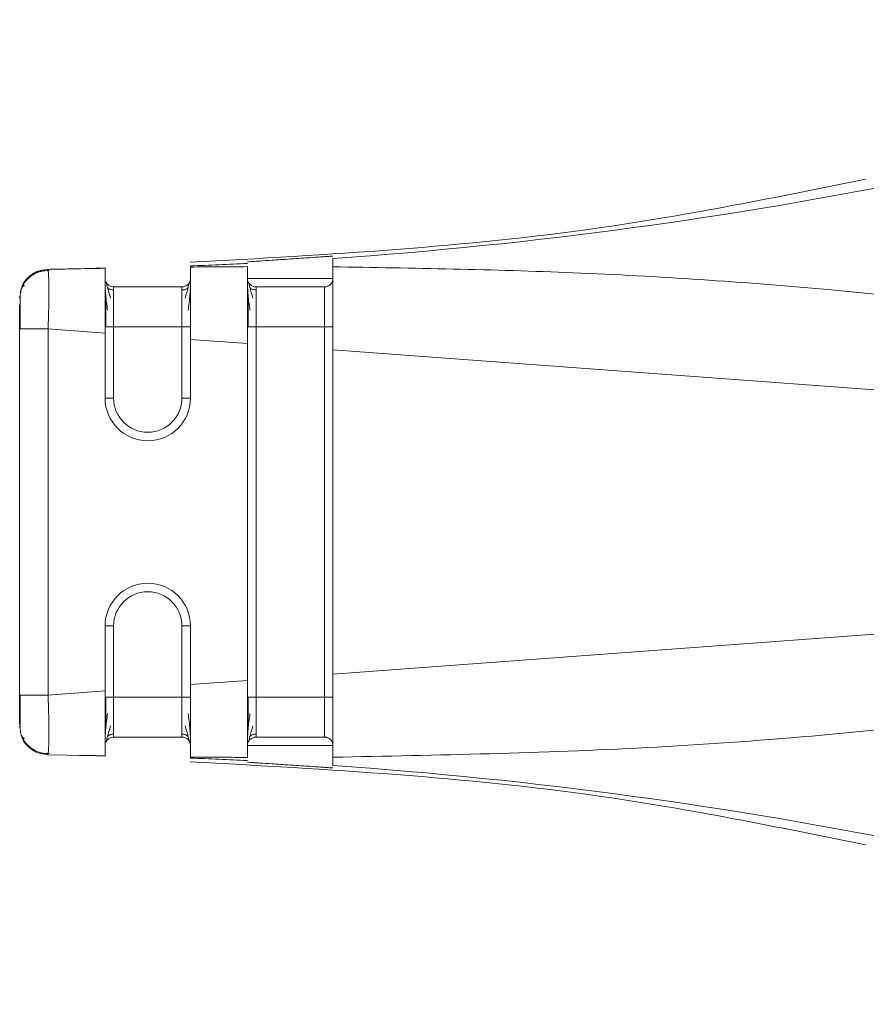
# Model space of a CAD drawing. Header units: millimetres. Extents: x -447 to 1924, y -61 to 422.
# Tile 32 of 59: x 614 to 629, y 153 to 171. Entities that reach past the tile are written whole.
import ezdxf

# ---------------------------------------------------------------- set-up
doc = ezdxf.new("R2010")
doc.units = ezdxf.units.MM

# ---------------------------------------------------------------- blocks, each defined once
blk = doc.blocks.new('Drawing View2')
at = {"color": 7, "linetype": 'Continuous', "lineweight": 18}
for p, q in [((121.38, -12.524), (121.38, -12.671)), ((116.371, -12.716), (117.38, -12.697)), ((116.371, -12.716), (117.38, -12.697)), ((116.379, -12.737), (116.371, -12.716)), ((116.371, -12.716), (116.371, -12.716)), ((116.371, -12.716), (116.379, -12.736)), ((116.396, -12.716), (116.892, -12.705)), ((117.386, -12.692), (116.89, -12.705)), ((116.904, -12.705), (116.931, -12.704)), ((115.88, -13.216), (115.898, -13.123)), ((115.88, -13.216), (115.898, -13.123)), ((117.53, -13.025), (118.73, -13.025)), ((117.53, -13.025), (117.53, -13.025)), ((117.53, -13.025), (118.73, -13.025)), ((118.73, -13.025), (118.73, -13.025)), ((120.03, -13.025), (121.23, -13.025)), ((120.03, -13.025), (120.03, -13.025)), ((121.23, -13.025), (121.23, -13.025)), ((115.889, -13.171), (115.889, -13.216)), ((115.88, -20.19), (115.88, -13.761)), ((116.38, -13.761), (117.38, -13.835)), ((116.38, -20.19), (116.38, -13.761)), ((117.53, -13.724), (117.53, -14.975)), ((117.53, -13.724), (118.73, -13.724)), ((118.73, -14.975), (118.73, -13.724)), ((120.03, -13.724), (120.03, -20.227)), ((120.03, -13.724), (121.23, -13.724)), ((121.23, -20.227), (121.23, -13.724)), ((117.38, -14.975), (117.38, -13.835)), ((118.88, -14.975), (118.88, -13.946)), ((118.88, -13.946), (119.88, -14.019)), ((119.88, -19.931), (119.88, -14.019)), ((121.38, -14.13), (136.575, -15.254)), ((121.38, -19.82), (121.38, -14.13)), ((121.38, -19.82), (136.575, -18.697)), ((117.38, -20.116), (117.38, -18.975)), ((117.53, -18.975), (117.53, -20.227)), ((118.73, -20.227), (118.73, -18.975)), ((118.88, -20.005), (118.88, -18.975)), ((118.88, -20.005), (119.88, -19.931)), ((115.88, -20.19), (115.898, -20.19)), ((116.38, -20.19), (117.38, -20.116)), ((117.53, -20.227), (118.73, -20.227)), ((120.03, -20.227), (121.23, -20.227)), ((115.88, -20.734), (115.898, -20.827)), ((117.53, -20.925), (118.73, -20.925)), ((120.03, -20.925), (121.23, -20.925)), ((116.379, -21.213), (116.371, -21.234)), ((116.371, -21.234), (116.379, -21.214)), ((116.371, -21.234), (117.38, -21.253)), ((116.89, -21.245), (117.386, -21.258))]:
    blk.add_line(p, q, dxfattribs=at)
at = {"color": 7, "linetype": 'Continuous', "lineweight": 18, "flags": 128}
for points in [[(121.38, -12.875), (121.323, -12.875), (121.161, -12.875), (120.917, -12.875), (120.63, -12.875), (120.343, -12.875), (120.1, -12.875), (119.937, -12.875), (119.88, -12.875)], [(121.23, -13.025), (121.184, -13.025), (121.054, -13.025), (120.86, -13.025), (120.63, -13.025), (120.401, -13.025), (120.206, -13.025), (120.076, -13.025), (120.03, -13.025)], [(117.38, -13.724), (117.383, -13.724), (117.392, -13.724), (117.405, -13.724), (117.424, -13.724), (117.447, -13.724), (117.473, -13.724), (117.501, -13.724), (117.53, -13.724)], [(119.88, -13.724), (119.883, -13.724), (119.892, -13.724), (119.905, -13.724), (119.924, -13.724), (119.947, -13.724), (119.973, -13.724), (120.001, -13.724), (120.03, -13.724)], [(117.38, -14.975), (117.383, -14.975), (117.392, -14.975), (117.405, -14.975), (117.424, -14.975), (117.447, -14.975), (117.473, -14.975), (117.501, -14.975), (117.53, -14.975)], [(118.88, -14.975), (118.877, -14.975), (118.869, -14.975), (118.855, -14.975), (118.836, -14.975), (118.814, -14.975), (118.788, -14.975), (118.759, -14.975), (118.73, -14.975)], [(117.38, -18.975), (117.383, -18.975), (117.392, -18.975), (117.405, -18.975), (117.424, -18.975), (117.447, -18.975), (117.473, -18.975), (117.501, -18.975), (117.53, -18.975)], [(118.88, -18.975), (118.877, -18.975), (118.869, -18.975), (118.855, -18.975), (118.836, -18.975), (118.814, -18.975), (118.788, -18.975), (118.759, -18.975), (118.73, -18.975)], [(117.38, -20.227), (117.383, -20.227), (117.392, -20.227), (117.405, -20.227), (117.424, -20.227), (117.447, -20.227), (117.473, -20.227), (117.501, -20.227), (117.53, -20.227)], [(119.88, -20.227), (119.883, -20.227), (119.892, -20.227), (119.905, -20.227), (119.924, -20.227), (119.947, -20.227), (119.973, -20.227), (120.001, -20.227), (120.03, -20.227)], [(119.88, -21.075), (119.937, -21.075), (120.1, -21.075), (120.343, -21.075), (120.63, -21.075), (120.917, -21.075), (121.161, -21.075), (121.323, -21.075), (121.38, -21.075)]]:
    blk.add_lwpolyline(points, dxfattribs=at)
at = {"color": 7, "linetype": 'Continuous', "lineweight": 18}
for centre, radius, start, end in [((115.921, 66.883), 79.595, 273.93271, 289.08989), ((115.955, 66.602), 79.312, 272.114, 272.83709), ((117.53, -12.875), 0.15, 202.2311, 270), ((117.53, -12.875), 0.15, 202.1624, 270), ((120.03, -12.875), 0.15, 179.9972, 270), ((120.03, -12.875), 0.15, 196.9966, 270), ((121.23, -12.875), 0.15, 270, 0), ((118.13, -14.975), 0.75, 180, 0), ((118.13, -14.975), 0.75, 180, 0), ((118.13, -14.975), 0.6, 180, 0), ((118.13, -18.975), 0.75, 0, 180), ((118.13, -18.975), 0.75, 0, 180), ((118.13, -18.975), 0.6, 0, 180), ((117.53, -21.075), 0.15, 90, 157.54), ((120.03, -21.075), 0.15, 90, 180), ((121.23, -21.075), 0.15, 0, 90), ((115.956, -100.551), 79.311, 87.16361, 87.88671), ((115.922, -100.833), 79.595, 70.91073, 86.068)]:
    blk.add_arc(centre, radius, start, end, dxfattribs=at)
for points, knots in [([(130.734, -11.133), (129.19, -11.446), (125.278, -12.24), (121.29, -12.459), (118.876, -12.592)], [0, 0, 0, 0, 0.3947239, 1, 1, 1, 1]), ([(121.38, -12.484), (121.37, -12.485), (121.355, -12.485), (121.262, -12.491), (121.15, -12.499), (121.001, -12.51), (120.819, -12.522), (120.643, -12.534), (120.468, -12.546), (120.281, -12.558), (120.121, -12.569), (120.003, -12.576), (119.907, -12.582), (119.891, -12.584), (119.88, -12.585)], [0, 0, 0, 0, 0.1201084, 0.1833772, 0.2486222, 0.3470379, 0.4156022, 0.4969406, 0.5713599, 0.6382175, 0.7488006, 0.8134106, 0.8769066, 1, 1, 1, 1]), ([(115.898, -13.123), (115.903, -13.091), (115.916, -12.994), (116.017, -12.858), (116.177, -12.742), (116.306, -12.725), (116.371, -12.716)], [0, 0, 0, 0, 0.145365, 0.430243, 0.715122, 1, 1, 1, 1]), ([(115.912, -13.056), (115.913, -13.046), (115.926, -12.973), (116.019, -12.859), (116.176, -12.741), (116.306, -12.724), (116.371, -12.716)], [0, 0, 0, 0, 0.04897, 0.36598, 0.68299, 1, 1, 1, 1]), ([(116.398, -12.735), (116.351, -12.738), (116.251, -12.742), (116.11, -12.805), (115.987, -12.906), (115.939, -12.999), (115.915, -13.045)], [0, 0, 0, 0, 0.232612, 0.484175, 0.74422, 1, 1, 1, 1]), ([(116.398, -12.736), (116.351, -12.738), (116.251, -12.743), (116.11, -12.805), (115.987, -12.906), (115.939, -12.999), (115.915, -13.046)], [0, 0, 0, 0, 0.232612, 0.484175, 0.74422, 1, 1, 1, 1]), ([(116.38, -13.761), (116.384, -13.622), (116.393, -13.349), (116.394, -13.003), (116.388, -12.819), (116.382, -12.744), (116.379, -12.737), (116.379, -12.737)], [0, 0, 0, 0, 0.2895367, 0.5693094, 0.844608, 0.9900999, 1, 1, 1, 1]), ([(117.38, -12.697), (117.08, -12.703), (116.482, -12.714), (116.361, -12.716), (116.645, -12.711), (117.135, -12.702), (117.38, -12.697)], [0, 0, 0, 0, 0.2802402, 0.559855, 0.7796013, 1, 1, 1, 1]), ([(116.912, -12.705), (116.914, -12.705), (116.918, -12.705), (117.236, -12.7), (117.38, -12.697)], [0, 0, 0, 0, 0.545182, 1, 1, 1, 1]), ([(117.38, -12.697), (117.38, -12.713), (117.38, -12.743), (117.38, -13.013), (117.38, -13.384), (117.38, -13.684), (117.38, -13.835)], [0, 0, 0, 0, 0.250255, 0.500093, 0.749776, 1, 1, 1, 1]), ([(118.88, -12.656), (118.88, -12.658), (118.88, -12.66), (118.88, -12.671), (118.88, -12.676)], [0, 0, 0, 0, 0.5536399, 1, 1, 1, 1]), ([(119.88, -12.669), (119.692, -12.67), (119.359, -12.671), (119.026, -12.674), (118.88, -12.676)], [0, 0, 0, 0, 0.563222, 1, 1, 1, 1]), ([(118.88, -12.676), (118.88, -12.709), (118.88, -12.773), (118.88, -13.071), (118.88, -13.471), (118.88, -13.785), (118.88, -13.946)], [0, 0, 0, 0, 0.2568574, 0.4994269, 0.7447768, 1, 1, 1, 1]), ([(119.88, -12.669), (119.88, -12.71), (119.88, -12.794), (119.88, -13.114), (119.88, -13.535), (119.88, -13.858), (119.88, -14.019)], [0, 0, 0, 0, 0.249034, 0.499186, 0.749184, 1, 1, 1, 1]), ([(136.575, -15.254), (137.101, -15.19), (137.738, -15.113), (138.418, -14.924), (138.599, -14.847), (138.676, -14.789), (138.703, -14.76), (138.719, -14.732), (138.728, -14.701), (138.724, -14.665), (138.703, -14.626), (138.666, -14.585), (138.571, -14.514), (138.374, -14.42), (137.887, -14.251), (136.917, -14.014), (135.203, -13.692), (132.842, -13.352), (129.543, -13.001), (125.689, -12.743), (122.787, -12.695), (121.38, -12.671)], [0, 0, 0, 0, 0.079633, 0.096416, 0.106506, 0.108989, 0.110947, 0.112535, 0.113904, 0.115836, 0.117972, 0.120667, 0.124353, 0.135955, 0.15357, 0.20236, 0.286651, 0.417176, 0.562519, 0.787792, 1, 1, 1, 1]), ([(121.38, -12.671), (121.38, -12.726), (121.38, -12.835), (121.38, -13.074), (121.38, -13.191)], [0, 0, 0, 0, 0.5095325, 1, 1, 1, 1]), ([(117.38, -12.94), (117.381, -12.972), (117.381, -13.034), (117.389, -13.158), (117.403, -13.292), (117.417, -13.388), (117.424, -13.435)], [0, 0, 0, 0, 0.262057, 0.516005, 0.761874, 1, 1, 1, 1]), ([(117.474, -13.219), (117.456, -13.153), (117.429, -13.051), (117.403, -12.965), (117.395, -12.943), (117.391, -12.931)], [0, 0, 0, 0, 0.4851544, 0.7386231, 1, 1, 1, 1]), ([(118.869, -12.931), (118.865, -12.943), (118.857, -12.965), (118.831, -13.052), (118.804, -13.154), (118.786, -13.222)], [0, 0, 0, 0, 0.261424, 0.514828, 1, 1, 1, 1]), ([(118.837, -13.44), (118.844, -13.392), (118.858, -13.296), (118.871, -13.161), (118.879, -13.037), (118.88, -12.974), (118.88, -12.942)], [0, 0, 0, 0, 0.238194, 0.484055, 0.738008, 1, 1, 1, 1]), ([(119.88, -12.94), (119.881, -12.972), (119.881, -13.034), (119.889, -13.158), (119.903, -13.292), (119.917, -13.388), (119.924, -13.435)], [0, 0, 0, 0, 0.262057, 0.516005, 0.761874, 1, 1, 1, 1]), ([(119.974, -13.219), (119.956, -13.153), (119.929, -13.051), (119.903, -12.965), (119.895, -12.943), (119.891, -12.931)], [0, 0, 0, 0, 0.485154, 0.738623, 1, 1, 1, 1]), ([(115.963, -13.002), (115.945, -13.012), (115.913, -13.031), (115.896, -13.095), (115.888, -13.125)], [0, 0, 0, 0, 0.524709, 1, 1, 1, 1]), ([(117.53, -13.078), (117.521, -13.077), (117.502, -13.076), (117.474, -13.069), (117.447, -13.056), (117.431, -13.044), (117.424, -13.037)], [0, 0, 0, 0, 0.2330034, 0.4800218, 0.737313, 1, 1, 1, 1]), ([(117.53, -13.025), (117.53, -13.036), (117.53, -13.057), (117.53, -13.218), (117.53, -13.449), (117.53, -13.632), (117.53, -13.724)], [0, 0, 0, 0, 0.250957, 0.500564, 0.749846, 1, 1, 1, 1]), ([(118.73, -13.724), (118.73, -13.632), (118.73, -13.449), (118.73, -13.218), (118.73, -13.057), (118.73, -13.036), (118.73, -13.025)], [0, 0, 0, 0, 0.250154, 0.4994363, 0.7490432, 1, 1, 1, 1]), ([(118.837, -13.038), (118.829, -13.044), (118.814, -13.057), (118.786, -13.069), (118.758, -13.077), (118.739, -13.078), (118.73, -13.078)], [0, 0, 0, 0, 0.262685, 0.519976, 0.766996, 1, 1, 1, 1]), ([(120.03, -13.078), (120.021, -13.077), (120.002, -13.076), (119.974, -13.069), (119.947, -13.056), (119.931, -13.044), (119.924, -13.037)], [0, 0, 0, 0, 0.2330034, 0.4800218, 0.737313, 1, 1, 1, 1]), ([(120.03, -13.025), (120.03, -13.036), (120.03, -13.057), (120.03, -13.218), (120.03, -13.449), (120.03, -13.632), (120.03, -13.724)], [0, 0, 0, 0, 0.250957, 0.500564, 0.749846, 1, 1, 1, 1]), ([(121.23, -13.724), (121.23, -13.632), (121.23, -13.449), (121.23, -13.218), (121.23, -13.057), (121.23, -13.036), (121.23, -13.025)], [0, 0, 0, 0, 0.250154, 0.499436, 0.749043, 1, 1, 1, 1]), ([(115.889, -13.171), (115.889, -13.198), (115.889, -13.239), (115.889, -13.312), (115.889, -13.336)], [0, 0, 0, 0, 0.674154, 1, 1, 1, 1]), ([(117.391, -13.16), (117.391, -13.199), (117.391, -13.276), (117.391, -13.416), (117.391, -13.567), (117.391, -13.671), (117.391, -13.724)], [0, 0, 0, 0, 0.2499597, 0.4998713, 0.7499197, 1, 1, 1, 1]), ([(119.891, -13.16), (119.891, -13.199), (119.891, -13.276), (119.891, -13.416), (119.891, -13.567), (119.891, -13.671), (119.891, -13.724)], [0, 0, 0, 0, 0.24996, 0.499871, 0.74992, 1, 1, 1, 1]), ([(121.38, -13.191), (121.38, -13.33), (121.38, -13.615), (121.38, -13.956), (121.38, -14.13)], [0, 0, 0, 0, 0.489594, 1, 1, 1, 1]), ([(115.88, -13.761), (115.88, -13.68), (115.88, -13.518), (115.88, -13.4), (115.88, -13.341)], [0, 0, 0, 0, 0.4989543, 1, 1, 1, 1]), ([(115.889, -13.336), (115.889, -13.359), (115.889, -13.427), (115.889, -13.578), (115.888, -13.704), (115.888, -13.767)], [0, 0, 0, 0, 0.205255, 0.602522, 1, 1, 1, 1]), ([(121.38, -21.279), (123.218, -21.243), (126.994, -21.169), (131.678, -20.758), (135.118, -20.275), (136.958, -19.929), (137.987, -19.674), (138.465, -19.492), (138.638, -19.395), (138.706, -19.322), (138.727, -19.278), (138.727, -19.234), (138.706, -19.193), (138.667, -19.153), (138.606, -19.112), (138.456, -19.039), (138.111, -18.937), (137.458, -18.81), (136.909, -18.74), (136.575, -18.697)], [0, 0, 0, 0, 0.277154, 0.569443, 0.709641, 0.801655, 0.852576, 0.869317, 0.879228, 0.882226, 0.884534, 0.88657, 0.888768, 0.891501, 0.895083, 0.899771, 0.916625, 0.949186, 1, 1, 1, 1]), ([(121.38, -19.82), (121.38, -19.996), (121.38, -20.339), (121.38, -20.625), (121.38, -20.766)], [0, 0, 0, 0, 0.510317, 1, 1, 1, 1]), ([(118.88, -20.005), (118.88, -20.165), (118.88, -20.48), (118.88, -20.88), (118.88, -21.178), (118.88, -21.242), (118.88, -21.275)], [0, 0, 0, 0, 0.255216, 0.500584, 0.743135, 1, 1, 1, 1]), ([(119.88, -19.931), (119.88, -20.093), (119.88, -20.415), (119.88, -20.837), (119.88, -21.157), (119.88, -21.24), (119.88, -21.282)], [0, 0, 0, 0, 0.250822, 0.500825, 0.750972, 1, 1, 1, 1]), ([(115.88, -20.702), (115.88, -20.697), (115.88, -20.679), (115.88, -20.556), (115.88, -20.379), (115.88, -20.253), (115.88, -20.19)], [0, 0, 0, 0, 0.124515, 0.464868, 0.733493, 1, 1, 1, 1]), ([(115.888, -20.183), (115.888, -20.246), (115.889, -20.372), (115.889, -20.523), (115.889, -20.591), (115.889, -20.614)], [0, 0, 0, 0, 0.397478, 0.794745, 1, 1, 1, 1]), ([(115.888, -20.184), (115.888, -20.247), (115.889, -20.372), (115.889, -20.508), (115.889, -20.565), (115.889, -20.577)], [0, 0, 0, 0, 0.445553, 0.890853, 1, 1, 1, 1]), ([(115.898, -20.19), (115.903, -20.19), (115.916, -20.19), (116.02, -20.19), (116.183, -20.19), (116.315, -20.19), (116.38, -20.19)], [0, 0, 0, 0, 0.152691, 0.435127, 0.717564, 1, 1, 1, 1]), ([(116.379, -21.214), (116.379, -21.213), (116.382, -21.206), (116.388, -21.132), (116.394, -20.948), (116.393, -20.661), (116.387, -20.399), (116.382, -20.26), (116.38, -20.19)], [0, 0, 0, 0, 0.009725, 0.155004, 0.430002, 0.709353, 0.853403, 1, 1, 1, 1]), ([(117.38, -20.116), (117.38, -20.266), (117.38, -20.566), (117.38, -20.938), (117.38, -21.207), (117.38, -21.238), (117.38, -21.253)], [0, 0, 0, 0, 0.250098, 0.499887, 0.749619, 1, 1, 1, 1]), ([(117.391, -20.219), (117.391, -20.272), (117.391, -20.378), (117.391, -20.529), (117.391, -20.671), (117.391, -20.749), (117.391, -20.789)], [0, 0, 0, 0, 0.250249, 0.500316, 0.750202, 1, 1, 1, 1]), ([(117.53, -20.227), (117.53, -20.319), (117.53, -20.502), (117.53, -20.733), (117.53, -20.894), (117.53, -20.915), (117.53, -20.925)], [0, 0, 0, 0, 0.250154, 0.499436, 0.749043, 1, 1, 1, 1]), ([(118.73, -20.925), (118.73, -20.915), (118.73, -20.894), (118.73, -20.733), (118.73, -20.502), (118.73, -20.319), (118.73, -20.227)], [0, 0, 0, 0, 0.250957, 0.500564, 0.749846, 1, 1, 1, 1]), ([(119.891, -20.219), (119.891, -20.272), (119.891, -20.378), (119.891, -20.529), (119.891, -20.671), (119.891, -20.749), (119.891, -20.789)], [0, 0, 0, 0, 0.250249, 0.500316, 0.750202, 1, 1, 1, 1]), ([(120.03, -20.227), (120.03, -20.319), (120.03, -20.502), (120.03, -20.733), (120.03, -20.894), (120.03, -20.915), (120.03, -20.925)], [0, 0, 0, 0, 0.250154, 0.499436, 0.749043, 1, 1, 1, 1]), ([(121.23, -20.925), (121.23, -20.915), (121.23, -20.894), (121.23, -20.733), (121.23, -20.502), (121.23, -20.319), (121.23, -20.227)], [0, 0, 0, 0, 0.250957, 0.500564, 0.749846, 1, 1, 1, 1]), ([(117.424, -20.511), (117.417, -20.559), (117.403, -20.657), (117.389, -20.792), (117.381, -20.917), (117.381, -20.98), (117.38, -21.012)], [0, 0, 0, 0, 0.238318, 0.484229, 0.738103, 1, 1, 1, 1]), ([(118.88, -21.012), (118.88, -20.98), (118.879, -20.918), (118.871, -20.793), (118.858, -20.657), (118.844, -20.559), (118.837, -20.511)], [0, 0, 0, 0, 0.261912, 0.51579, 0.761682, 1, 1, 1, 1]), ([(119.924, -20.511), (119.917, -20.559), (119.903, -20.657), (119.889, -20.792), (119.881, -20.917), (119.881, -20.98), (119.88, -21.012)], [0, 0, 0, 0, 0.238318, 0.484229, 0.738103, 1, 1, 1, 1]), ([(115.889, -20.577), (115.889, -20.614), (115.889, -20.702), (115.889, -20.751), (115.889, -20.779)], [0, 0, 0, 0, 0.4300266, 1, 1, 1, 1]), ([(117.391, -21.02), (117.395, -21.009), (117.403, -20.986), (117.429, -20.899), (117.456, -20.796), (117.474, -20.729)], [0, 0, 0, 0, 0.261307, 0.514798, 1, 1, 1, 1]), ([(118.786, -20.729), (118.804, -20.796), (118.832, -20.899), (118.857, -20.986), (118.866, -21.009), (118.87, -21.02)], [0, 0, 0, 0, 0.48507, 0.738518, 1, 1, 1, 1]), ([(119.891, -21.02), (119.895, -21.009), (119.903, -20.986), (119.929, -20.899), (119.956, -20.796), (119.974, -20.729)], [0, 0, 0, 0, 0.261307, 0.514798, 1, 1, 1, 1]), ([(115.888, -20.825), (115.896, -20.855), (115.913, -20.919), (115.945, -20.939), (115.963, -20.949)], [0, 0, 0, 0, 0.475345, 1, 1, 1, 1]), ([(115.912, -20.894), (115.913, -20.904), (115.926, -20.977), (116.019, -21.091), (116.176, -21.209), (116.306, -21.226), (116.371, -21.234)], [0, 0, 0, 0, 0.049019, 0.366012, 0.683006, 1, 1, 1, 1]), ([(115.915, -20.905), (115.939, -20.951), (115.987, -21.044), (116.11, -21.145), (116.251, -21.208), (116.351, -21.213), (116.398, -21.215)], [0, 0, 0, 0, 0.2557803, 0.5158251, 0.7673882, 1, 1, 1, 1]), ([(117.424, -20.913), (117.431, -20.906), (117.447, -20.894), (117.474, -20.881), (117.502, -20.874), (117.521, -20.873), (117.53, -20.872)], [0, 0, 0, 0, 0.2626859, 0.5199769, 0.766996, 1, 1, 1, 1]), ([(118.73, -20.872), (118.739, -20.873), (118.758, -20.874), (118.786, -20.881), (118.814, -20.894), (118.829, -20.906), (118.837, -20.913)], [0, 0, 0, 0, 0.233001, 0.48002, 0.737312, 1, 1, 1, 1]), ([(119.924, -20.913), (119.931, -20.906), (119.947, -20.894), (119.974, -20.881), (120.002, -20.874), (120.021, -20.873), (120.03, -20.872)], [0, 0, 0, 0, 0.262686, 0.519977, 0.766996, 1, 1, 1, 1]), ([(121.38, -20.766), (121.38, -20.881), (121.38, -21.117), (121.38, -21.225), (121.38, -21.279)], [0, 0, 0, 0, 0.490542, 1, 1, 1, 1]), ([(121.339, -20.973), (121.338, -20.972), (121.326, -20.954), (121.288, -20.933), (121.249, -20.928), (121.23, -20.925)], [0, 0, 0, 0, 0.037139, 0.518569, 1, 1, 1, 1]), ([(117.38, -21.253), (117.24, -21.251), (116.932, -21.245), (116.931, -21.246), (116.931, -21.246)], [0, 0, 0, 0, 0.452475, 1, 1, 1, 1]), ([(118.876, -21.358), (121.29, -21.491), (125.278, -21.71), (129.19, -22.504), (130.734, -22.817)], [0, 0, 0, 0, 0.605271, 1, 1, 1, 1]), ([(118.88, -21.275), (119.066, -21.277), (119.399, -21.28), (119.732, -21.281), (119.88, -21.282)], [0, 0, 0, 0, 0.556487, 1, 1, 1, 1]), ([(118.88, -21.275), (118.88, -21.281), (118.88, -21.291), (118.88, -21.293), (118.88, -21.294)], [0, 0, 0, 0, 0.566355, 1, 1, 1, 1]), ([(119.88, -21.366), (119.891, -21.367), (119.907, -21.368), (120.003, -21.374), (120.121, -21.382), (120.281, -21.392), (120.468, -21.404), (120.643, -21.416), (120.819, -21.428), (121.001, -21.44), (121.15, -21.451), (121.262, -21.459), (121.355, -21.465), (121.37, -21.466), (121.38, -21.466)], [0, 0, 0, 0, 0.1230822, 0.1865796, 0.2511956, 0.3617643, 0.4286263, 0.5030579, 0.5843911, 0.6529546, 0.7513815, 0.8166193, 0.8798852, 1, 1, 1, 1]), ([(121.38, -21.279), (121.38, -21.325), (121.38, -21.405), (121.38, -21.42), (121.38, -21.426)], [0, 0, 0, 0, 0.576678, 1, 1, 1, 1])]:
    blk.add_open_spline(points, degree=3, knots=knots, dxfattribs=at)
for points in [[(118.88, -12.875), (118.878, -12.895), (118.873, -12.934), (118.839, -12.984), (118.789, -13.018), (118.75, -13.023), (118.73, -13.025)], [(118.88, -12.875), (118.878, -12.895), (118.873, -12.934), (118.839, -12.983), (118.789, -13.018), (118.75, -13.023), (118.73, -13.025)], [(121.38, -12.875), (121.378, -12.895), (121.373, -12.934), (121.339, -12.984), (121.289, -13.018), (121.25, -13.023), (121.23, -13.025)], [(115.88, -13.761), (115.888, -13.761), (115.903, -13.761), (116.018, -13.761), (116.184, -13.761), (116.315, -13.761), (116.38, -13.761)], [(118.88, -13.724), (118.878, -13.724), (118.873, -13.724), (118.839, -13.724), (118.789, -13.724), (118.75, -13.724), (118.73, -13.724)], [(121.38, -13.724), (121.378, -13.724), (121.373, -13.724), (121.339, -13.724), (121.289, -13.724), (121.25, -13.724), (121.23, -13.724)], [(118.88, -20.227), (118.878, -20.227), (118.873, -20.227), (118.839, -20.227), (118.789, -20.227), (118.75, -20.227), (118.73, -20.227)], [(121.38, -20.227), (121.378, -20.227), (121.373, -20.227), (121.339, -20.227), (121.289, -20.227), (121.25, -20.227), (121.23, -20.227)], [(118.88, -21.075), (118.878, -21.056), (118.873, -21.016), (118.839, -20.967), (118.789, -20.932), (118.75, -20.928), (118.73, -20.925)]]:
    blk.add_open_spline(points, degree=3, dxfattribs=at)

msp = doc.modelspace()

# ---------------------------------------------------------------- block references
at = {"color": 7, "linetype": 'Continuous', "lineweight": 18}
msp.add_blockref('Drawing View2', (497.941, 179.083), dxfattribs=at)

doc.saveas('drawing.dxf')
